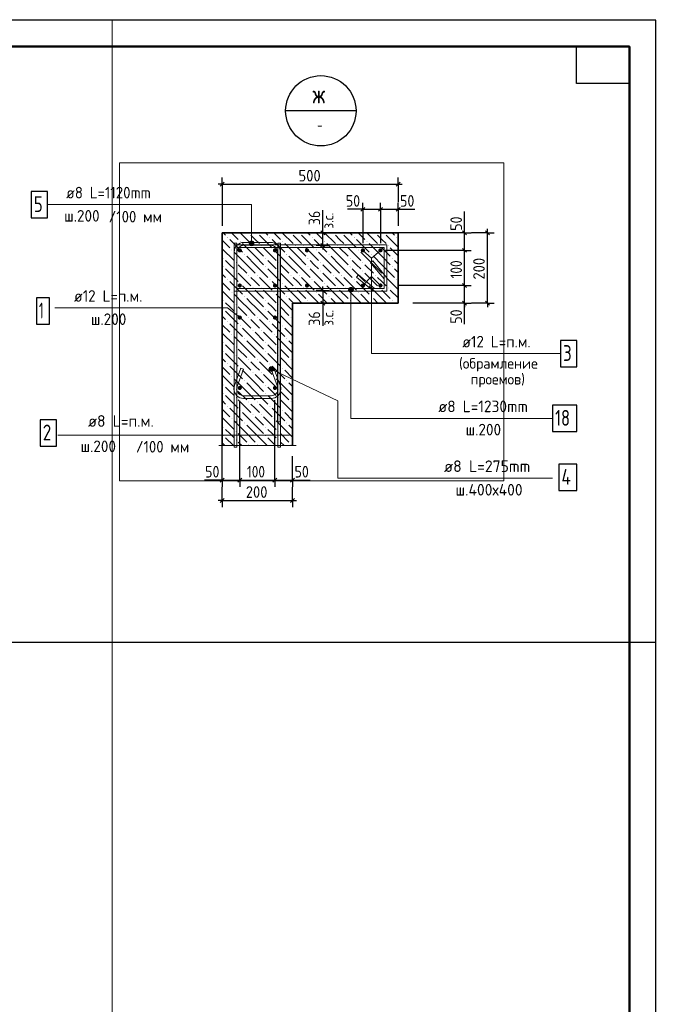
# Model space of a CAD drawing. Header units: millimetres. Extents: x 0 to 50412, y -12 to 35652.
# Tile 24 of 24: x 35938 to 50412, y 13263 to 35652. Entities that reach past the tile are written whole.
import ezdxf

# ---------------------------------------------------------------- set-up
doc = ezdxf.new("R2010")
doc.units = ezdxf.units.MM
doc.linetypes.add('______2', pattern=[324, 240, -84])
for name, color, linetype, lineweight in [('Standard', 7, 'Continuous', 25), ('ЖБ Стена верхний уровень', 7, 'Continuous', 35), ('Позиционная метка линия выноска', 7, 'Continuous', 13), ('Позиционная метка номер позиции', 7, 'Continuous', 13), ('Текст_ общее', 7, 'Continuous', 25)]:
    doc.layers.add(name, color=color, linetype=linetype, lineweight=lineweight)
doc.layers.add('Размерная выноска', color=7, linetype='Continuous')
for name, color, linetype, true_color in [('Стена ДОП П-обр. неравн', 7, 'Continuous', 0xa0a0a0), ('Стена обрамление Г-обр.', 7, 'Continuous', 0xa0a0a0), ('Стена фоновая арматура У1', 7, '______2', 0xa0a0a0), ('Стена фоновая арматура Х1', 7, '______2', 0xa0a0a0), ('Стена фоновая затяжка С-обр.', 7, '______2', 0xa0a0a0), ('Стена Хомут', 7, '______2', 0xa0a0a0)]:
    doc.layers.add(name, color=color, linetype=linetype, true_color=true_color)
doc.styles.add('ISOCPEUR', font='txt')

msp = doc.modelspace()

# ---------------------------------------------------------------- hatches: boundary and pattern name
at = {"layer": 'ЖБ Стена верхний уровень', "linetype": 'Continuous', "lineweight": 18, "transparency": 33554687}
for points in [[(40659, 30704), (40667, 30711), (40675, 30704), (40667, 30696)], [(41139, 30800), (41147, 30807), (41148, 30807), (41155, 30800), (41147, 30792)], [(41331, 30800), (41339, 30807), (41340, 30807), (41347, 30800), (41339, 30792)], [(41619, 30704), (41627, 30711), (41635, 30704), (41627, 30696)], [(42099, 30800), (42107, 30807), (42108, 30807), (42115, 30800), (42107, 30792)], [(42291, 30800), (42299, 30807), (42300, 30807), (42307, 30800), (42299, 30792)], [(42579, 30704), (42587, 30711), (42595, 30704), (42587, 30696)], [(43059, 30800), (43067, 30807), (43068, 30807), (43075, 30800), (43067, 30792)], [(43251, 30800), (43259, 30807), (43260, 30807), (43267, 30800), (43259, 30792)], [(43539, 30704), (43547, 30711), (43555, 30704), (43547, 30696)], [(44019, 30800), (44027, 30807), (44028, 30807), (44035, 30800), (44027, 30792)], [(44211, 30800), (44219, 30807), (44220, 30807), (44227, 30800), (44219, 30792)], [(44499, 30704), (44507, 30711), (44515, 30704), (44507, 30696)], [(40947, 30608), (40955, 30615), (40963, 30608), (40955, 30600)], [(41235, 30512), (41243, 30519), (41251, 30512), (41243, 30504)], [(41427, 30512), (41435, 30519), (41443, 30512), (41435, 30504)], [(41907, 30608), (41915, 30615), (41923, 30608), (41915, 30600)], [(42195, 30512), (42203, 30519), (42211, 30512), (42203, 30504)], [(42387, 30512), (42395, 30519), (42403, 30512), (42395, 30504)], [(42867, 30608), (42875, 30615), (42883, 30608), (42875, 30600)], [(43155, 30512), (43163, 30519), (43171, 30512), (43163, 30504)], [(43347, 30512), (43355, 30519), (43363, 30512), (43355, 30504)], [(43827, 30608), (43835, 30615), (43843, 30608), (43835, 30600)], [(44115, 30512), (44123, 30519), (44131, 30512), (44123, 30504)], [(44307, 30512), (44315, 30519), (44323, 30512), (44315, 30504)], [(40563, 30224), (40571, 30231), (40579, 30224), (40571, 30216)], [(40755, 30416), (40763, 30423), (40771, 30416), (40763, 30408)], [(41043, 30320), (41051, 30327), (41059, 30320), (41051, 30312)], [(41523, 30224), (41531, 30231), (41539, 30224), (41531, 30216)], [(41715, 30416), (41723, 30423), (41731, 30416), (41723, 30408)], [(42003, 30320), (42011, 30327), (42019, 30320), (42011, 30312)], [(42483, 30224), (42491, 30231), (42499, 30224), (42491, 30216)], [(42675, 30416), (42683, 30423), (42691, 30416), (42683, 30408)], [(42963, 30320), (42971, 30327), (42979, 30320), (42971, 30312)], [(43443, 30224), (43451, 30231), (43459, 30224), (43451, 30216)], [(43635, 30416), (43643, 30423), (43651, 30416), (43643, 30408)], [(43923, 30320), (43931, 30327), (43939, 30320), (43931, 30312)], [(44403, 30224), (44411, 30231), (44419, 30224), (44411, 30216)], [(40563, 30032), (40571, 30039), (40579, 30032), (40571, 30024)], [(40851, 30128), (40859, 30135), (40867, 30128), (40859, 30120)], [(41523, 30032), (41531, 30039), (41539, 30032), (41531, 30024)], [(41811, 30128), (41819, 30135), (41827, 30128), (41819, 30120)], [(42483, 30032), (42491, 30039), (42499, 30032), (42491, 30024)], [(42771, 30128), (42779, 30135), (42787, 30128), (42779, 30120)], [(43443, 30032), (43451, 30039), (43459, 30032), (43451, 30024)], [(43731, 30128), (43739, 30135), (43747, 30128), (43739, 30120)], [(44403, 30032), (44411, 30039), (44419, 30032), (44411, 30024)], [(40851, 29936), (40859, 29943), (40867, 29936), (40859, 29928)], [(41139, 29840), (41147, 29847), (41155, 29840), (41147, 29832)], [(41331, 29840), (41339, 29847), (41347, 29840), (41339, 29832)], [(41811, 29936), (41819, 29943), (41827, 29936), (41819, 29928)], [(42099, 29840), (42107, 29847), (42115, 29840), (42107, 29832)], [(42291, 29840), (42299, 29847), (42307, 29840), (42299, 29832)], [(42771, 29936), (42779, 29943), (42787, 29936), (42779, 29928)], [(43059, 29840), (43067, 29847), (43075, 29840), (43067, 29832)], [(43251, 29840), (43259, 29847), (43267, 29840), (43259, 29832)], [(43731, 29936), (43739, 29943), (43747, 29936), (43739, 29928)], [(44019, 29840), (44027, 29847), (44035, 29840), (44027, 29832)], [(44211, 29840), (44219, 29847), (44227, 29840), (44219, 29832)], [(40659, 29744), (40667, 29751), (40675, 29744), (40667, 29736)], [(40947, 29648), (40955, 29655), (40963, 29648), (40955, 29640)], [(41235, 29552), (41243, 29559), (41251, 29552), (41243, 29544)], [(41427, 29552), (41435, 29559), (41443, 29552), (41435, 29544)], [(41619, 29744), (41627, 29751), (41635, 29744), (41627, 29736)], [(41907, 29648), (41915, 29655), (41923, 29648), (41915, 29640)], [(42195, 29552), (42203, 29559), (42211, 29552), (42203, 29544)], [(42387, 29552), (42395, 29559), (42403, 29552), (42395, 29544)], [(42579, 29744), (42587, 29751), (42595, 29744), (42587, 29736)], [(42867, 29648), (42875, 29655), (42883, 29648), (42875, 29640)], [(43155, 29552), (43163, 29559), (43171, 29552), (43163, 29544)], [(43347, 29552), (43355, 29559), (43363, 29552), (43355, 29544)], [(43539, 29744), (43547, 29751), (43555, 29744), (43547, 29736)], [(43827, 29648), (43835, 29655), (43843, 29648), (43835, 29640)], [(44115, 29552), (44123, 29559), (44131, 29552), (44123, 29544)], [(44307, 29552), (44315, 29559), (44323, 29552), (44315, 29544)], [(44499, 29744), (44507, 29751), (44515, 29744), (44507, 29736)], [(40755, 29456), (40763, 29463), (40771, 29456), (40763, 29448)], [(41043, 29360), (41051, 29367), (41059, 29360), (41051, 29352)], [(41715, 29456), (41723, 29463), (41731, 29456), (41723, 29448)], [(42003, 29360), (42011, 29367), (42019, 29360), (42011, 29352)], [(42675, 29456), (42683, 29463), (42691, 29456), (42683, 29448)], [(42963, 29360), (42971, 29367), (42979, 29360), (42971, 29352)], [(43635, 29456), (43643, 29463), (43651, 29456), (43643, 29448)], [(43923, 29360), (43931, 29367), (43939, 29360), (43931, 29352)], [(40563, 29264), (40571, 29271), (40579, 29264), (40571, 29256)], [(40851, 29168), (40859, 29175), (40867, 29168), (40859, 29160)], [(41523, 29264), (41531, 29271), (41539, 29264), (41531, 29256)], [(41811, 29168), (41819, 29175), (41827, 29168), (41819, 29160)], [(42483, 29264), (42491, 29271), (42499, 29264), (42491, 29256)], [(43443, 29264), (43451, 29271), (43459, 29264), (43451, 29256)], [(44403, 29264), (44411, 29271), (44419, 29264), (44411, 29256)], [(40563, 29072), (40571, 29079), (40579, 29072), (40571, 29064)], [(40851, 28976), (40859, 28983), (40867, 28976), (40859, 28968)], [(41139, 28880), (41147, 28887), (41155, 28880), (41147, 28872)], [(41331, 28880), (41339, 28887), (41347, 28880), (41339, 28872)], [(41523, 29072), (41531, 29079), (41539, 29072), (41531, 29064)], [(41811, 28976), (41819, 28983), (41827, 28976), (41819, 28968)], [(42099, 28880), (42107, 28887), (42115, 28880), (42107, 28872)], [(40659, 28784), (40667, 28791), (40675, 28784), (40667, 28776)], [(40947, 28688), (40955, 28695), (40963, 28688), (40955, 28680)], [(41619, 28784), (41627, 28791), (41635, 28784), (41627, 28776)], [(41907, 28688), (41915, 28695), (41923, 28688), (41915, 28680)], [(40755, 28496), (40763, 28503), (40771, 28496), (40763, 28488)], [(41235, 28592), (41243, 28599), (41251, 28592), (41243, 28584)], [(41427, 28592), (41435, 28599), (41443, 28592), (41435, 28584)], [(41715, 28496), (41723, 28503), (41731, 28496), (41723, 28488)], [(40563, 28304), (40571, 28311), (40579, 28304), (40571, 28296)], [(40851, 28208), (40859, 28215), (40867, 28208), (40859, 28200)], [(41043, 28400), (41051, 28407), (41059, 28400), (41051, 28392)], [(41523, 28304), (41531, 28311), (41539, 28304), (41531, 28296)], [(41811, 28208), (41819, 28215), (41827, 28208), (41819, 28200)], [(42003, 28400), (42011, 28407), (42019, 28400), (42011, 28392)], [(40563, 28112), (40571, 28119), (40579, 28112), (40571, 28104)], [(40851, 28016), (40859, 28023), (40867, 28016), (40859, 28008)], [(41523, 28112), (41531, 28119), (41539, 28112), (41531, 28104)], [(41811, 28016), (41819, 28023), (41827, 28016), (41819, 28008)], [(40659, 27824), (40667, 27831), (40675, 27824), (40667, 27816)], [(41139, 27920), (41147, 27927), (41155, 27920), (41147, 27912)], [(41331, 27920), (41339, 27927), (41347, 27920), (41339, 27912)], [(41619, 27824), (41627, 27831), (41635, 27824), (41627, 27816)], [(42099, 27920), (42107, 27927), (42115, 27920), (42107, 27912)], [(40755, 27536), (40763, 27543), (40771, 27536), (40763, 27528)], [(40947, 27728), (40955, 27735), (40963, 27728), (40955, 27720)], [(41235, 27632), (41243, 27639), (41251, 27632), (41243, 27624)], [(41427, 27632), (41435, 27639), (41443, 27632), (41435, 27624)], [(41715, 27536), (41723, 27543), (41731, 27536), (41723, 27528)], [(41907, 27728), (41915, 27735), (41923, 27728), (41915, 27720)], [(40563, 27344), (40571, 27351), (40579, 27344), (40571, 27336)], [(41043, 27440), (41051, 27447), (41059, 27440), (41051, 27432)], [(41523, 27344), (41531, 27351), (41539, 27344), (41531, 27336)], [(42003, 27440), (42011, 27447), (42019, 27440), (42011, 27432)], [(40563, 27152), (40571, 27159), (40579, 27152), (40571, 27144)], [(40851, 27248), (40859, 27255), (40867, 27248), (40859, 27240)], [(41523, 27152), (41531, 27159), (41539, 27152), (41531, 27144)], [(41811, 27248), (41819, 27255), (41827, 27248), (41819, 27240)], [(40659, 26864), (40667, 26871), (40675, 26864), (40667, 26856)], [(40851, 27056), (40859, 27063), (40867, 27056), (40859, 27048)], [(41139, 26960), (41147, 26967), (41155, 26960), (41147, 26952)], [(41331, 26960), (41339, 26967), (41347, 26960), (41339, 26952)], [(41619, 26864), (41627, 26871), (41635, 26864), (41627, 26856)], [(41811, 27056), (41819, 27063), (41827, 27056), (41819, 27048)], [(42099, 26960), (42107, 26967), (42115, 26960), (42107, 26952)], [(40947, 26768), (40955, 26775), (40963, 26768), (40955, 26760)], [(41235, 26672), (41243, 26679), (41251, 26672), (41243, 26664)], [(41427, 26672), (41435, 26679), (41443, 26672), (41435, 26664)], [(41907, 26768), (41915, 26775), (41923, 26768), (41915, 26760)], [(40755, 26576), (40763, 26583), (40771, 26576), (40763, 26568)], [(41043, 26480), (41051, 26487), (41059, 26480), (41051, 26472)], [(41715, 26576), (41723, 26583), (41731, 26576), (41723, 26568)], [(42003, 26480), (42011, 26487), (42019, 26480), (42011, 26472)], [(40563, 26384), (40571, 26391), (40579, 26384), (40571, 26376)], [(40563, 26192), (40571, 26199), (40579, 26192), (40571, 26184)], [(40851, 26288), (40859, 26295), (40867, 26288), (40859, 26280)], [(41523, 26384), (41531, 26391), (41539, 26384), (41531, 26376)], [(41523, 26192), (41531, 26199), (41539, 26192), (41531, 26184)], [(41811, 26288), (41819, 26295), (41827, 26288), (41819, 26280)], [(40851, 26096), (40859, 26103), (40867, 26096), (40859, 26088)], [(41139, 26000), (41147, 26007), (41155, 26000), (41147, 25992)], [(41331, 26000), (41339, 26007), (41347, 26000), (41339, 25992)], [(41811, 26096), (41819, 26103), (41827, 26096), (41819, 26088)], [(42099, 26000), (42107, 26007), (42115, 26000), (42107, 25992)]]:
    msp.add_hatch(color=7, dxfattribs=at).paths.add_polyline_path(points, flags=16)
at = {"layer": 'Позиционная метка линия выноска', "linetype": 'Continuous', "lineweight": 13, "transparency": 33554687}
for points in [[(41257, 30594), (41164, 30594), (41156, 30567)], [(41257, 30594), (41156, 30567), (41264, 30567)], [(41264, 30567), (41156, 30567), (41164, 30540)], [(41237, 30614), (41183, 30614), (41164, 30594)], [(41237, 30614), (41164, 30594), (41257, 30594)], [(41264, 30567), (41164, 30540), (41257, 30540)], [(41257, 30540), (41164, 30540), (41183, 30521)], [(41183, 30614), (41237, 30614), (41210, 30621)], [(41257, 30540), (41183, 30521), (41237, 30521)], [(41237, 30521), (41183, 30521), (41210, 30513)], [(43423, 29538), (43516, 29538), (43497, 29557)], [(43423, 29538), (43497, 29557), (43443, 29557)], [(43443, 29557), (43497, 29557), (43470, 29565)], [(43416, 29511), (43524, 29511), (43516, 29538)], [(43416, 29511), (43516, 29538), (43423, 29538)], [(43423, 29484), (43524, 29511), (43416, 29511)], [(43423, 29484), (43516, 29484), (43524, 29511)], [(43443, 29465), (43516, 29484), (43423, 29484)], [(43443, 29465), (43497, 29465), (43516, 29484)], [(43497, 29465), (43443, 29465), (43470, 29457)], [(41614, 27676), (41628, 27750), (41605, 27701)], [(41605, 27701), (41628, 27750), (41609, 27729)], [(41635, 27657), (41654, 27759), (41614, 27676)], [(41614, 27676), (41654, 27759), (41628, 27750)], [(41635, 27657), (41681, 27755), (41654, 27759)], [(41663, 27652), (41681, 27755), (41635, 27657)], [(41663, 27652), (41703, 27736), (41681, 27755)], [(41689, 27662), (41703, 27736), (41663, 27652)], [(41689, 27662), (41712, 27710), (41703, 27736)], [(41712, 27710), (41689, 27662), (41707, 27683)]]:
    msp.add_hatch(color=7, dxfattribs=at).paths.add_polyline_path(points)
at = {"layer": 'Стена обрамление Г-обр.', "linetype": 'Continuous', "lineweight": 13, "transparency": 33554687}
for points in [[(43789, 30407), (43785, 30425), (43775, 30441), (43759, 30451), (43741, 30455), (43722, 30451), (43707, 30441), (43696, 30425), (43693, 30407), (43696, 30389), (43707, 30373), (43722, 30363), (43741, 30359), (43759, 30363), (43775, 30373), (43785, 30389)], [(44189, 30407), (44185, 30425), (44175, 30441), (44159, 30451), (44141, 30455), (44122, 30451), (44107, 30441), (44096, 30425), (44093, 30407), (44096, 30389), (44107, 30373), (44122, 30363), (44141, 30359), (44159, 30363), (44175, 30373), (44185, 30389)], [(43789, 29607), (43785, 29625), (43775, 29641), (43759, 29651), (43741, 29655), (43722, 29651), (43707, 29641), (43696, 29625), (43693, 29607), (43696, 29589), (43707, 29573), (43722, 29563), (43741, 29559), (43759, 29563), (43775, 29573), (43785, 29589)], [(44189, 29607), (44185, 29625), (44175, 29641), (44159, 29651), (44141, 29655), (44122, 29651), (44107, 29641), (44096, 29625), (44093, 29607), (44096, 29589), (44107, 29573), (44122, 29563), (44141, 29559), (44159, 29563), (44175, 29573), (44185, 29589)]]:
    msp.add_hatch(color=7, dxfattribs=at).paths.add_polyline_path(points)
at = {"layer": 'Стена фоновая арматура Х1', "linetype": 'Continuous', "lineweight": 18, "transparency": 33554687}
for points in [[(40990, 30407), (40986, 30425), (40976, 30441), (40960, 30451), (40942, 30455), (40924, 30451), (40908, 30441), (40898, 30425), (40894, 30407), (40898, 30389), (40908, 30373), (40924, 30363), (40942, 30359), (40960, 30363), (40976, 30373), (40986, 30389)], [(40990, 30407), (40986, 30425), (40976, 30441), (40960, 30451), (40942, 30455), (40924, 30451), (40908, 30441), (40898, 30425), (40894, 30407), (40898, 30389), (40908, 30373), (40924, 30363), (40942, 30359), (40960, 30363), (40976, 30373), (40986, 30389)], [(41790, 30407), (41786, 30425), (41776, 30441), (41760, 30451), (41742, 30455), (41724, 30451), (41708, 30441), (41698, 30425), (41694, 30407), (41698, 30389), (41708, 30373), (41724, 30363), (41742, 30359), (41760, 30363), (41776, 30373), (41786, 30389)], [(41790, 30407), (41786, 30425), (41776, 30441), (41760, 30451), (41742, 30455), (41724, 30451), (41708, 30441), (41698, 30425), (41694, 30407), (41698, 30389), (41708, 30373), (41724, 30363), (41742, 30359), (41760, 30363), (41776, 30373), (41786, 30389)], [(42518, 30407), (42514, 30425), (42504, 30441), (42488, 30451), (42470, 30455), (42452, 30451), (42436, 30441), (42426, 30425), (42422, 30407), (42426, 30389), (42436, 30373), (42452, 30363), (42470, 30359), (42488, 30363), (42504, 30373), (42514, 30389)], [(40990, 29607), (40986, 29625), (40976, 29641), (40960, 29651), (40942, 29655), (40924, 29651), (40908, 29641), (40898, 29625), (40894, 29607), (40898, 29589), (40908, 29573), (40924, 29563), (40942, 29559), (40960, 29563), (40976, 29573), (40986, 29589)], [(40990, 29607), (40986, 29625), (40976, 29641), (40960, 29651), (40942, 29655), (40924, 29651), (40908, 29641), (40898, 29625), (40894, 29607), (40898, 29589), (40908, 29573), (40924, 29563), (40942, 29559), (40960, 29563), (40976, 29573), (40986, 29589)], [(41790, 29607), (41786, 29625), (41776, 29641), (41760, 29651), (41742, 29655), (41724, 29651), (41708, 29641), (41698, 29625), (41694, 29607), (41698, 29589), (41708, 29573), (41724, 29563), (41742, 29559), (41760, 29563), (41776, 29573), (41786, 29589)], [(41790, 29607), (41786, 29625), (41776, 29641), (41760, 29651), (41742, 29655), (41724, 29651), (41708, 29641), (41698, 29625), (41694, 29607), (41698, 29589), (41708, 29573), (41724, 29563), (41742, 29559), (41760, 29563), (41776, 29573), (41786, 29589)], [(42518, 29607), (42514, 29625), (42504, 29641), (42488, 29651), (42470, 29655), (42452, 29651), (42436, 29641), (42426, 29625), (42422, 29607), (42426, 29589), (42436, 29573), (42452, 29563), (42470, 29559), (42488, 29563), (42504, 29573), (42514, 29589)], [(40990, 28879), (40986, 28897), (40976, 28913), (40960, 28923), (40942, 28927), (40924, 28923), (40908, 28913), (40898, 28897), (40894, 28879), (40898, 28861), (40908, 28845), (40924, 28835), (40942, 28831), (40960, 28835), (40976, 28845), (40986, 28861)], [(41790, 28879), (41786, 28897), (41776, 28913), (41760, 28923), (41742, 28927), (41724, 28923), (41708, 28913), (41698, 28897), (41694, 28879), (41698, 28861), (41708, 28845), (41724, 28835), (41742, 28831), (41760, 28835), (41776, 28845), (41786, 28861)], [(40990, 27279), (40986, 27297), (40976, 27313), (40960, 27323), (40942, 27327), (40924, 27323), (40908, 27313), (40898, 27297), (40894, 27279), (40898, 27261), (40908, 27245), (40924, 27235), (40942, 27231), (40960, 27235), (40976, 27245), (40986, 27261)], [(41790, 27279), (41786, 27297), (41776, 27313), (41760, 27323), (41742, 27327), (41724, 27323), (41708, 27313), (41698, 27297), (41694, 27279), (41698, 27261), (41708, 27245), (41724, 27235), (41742, 27231), (41760, 27235), (41776, 27245), (41786, 27261)]]:
    msp.add_hatch(color=7, dxfattribs=at).paths.add_polyline_path(points)

# ---------------------------------------------------------------- linework, layer by layer
at = {"layer": 'Standard', "color": 7, "linetype": 'Continuous', "lineweight": 35, "transparency": 33554687}
for p, q in [((49800, 33120), (49800, 24600)), ((49800, 32640), (49800, 24120))]:
    msp.add_line(p, q, dxfattribs=at)
at = {"layer": 'Standard', "color": 7, "linetype": 'Continuous', "lineweight": 50, "transparency": 33554687}
msp.add_line((49800, 32520), (49800, 27840), dxfattribs=at)
at = {"layer": 'Standard', "color": 7, "linetype": 'Continuous', "lineweight": -3, "transparency": 33554687}
for p, q in [((40542, 31913), (40542, 32063)), ((44541, 31913), (44541, 32063)), ((40542, 31913), (40452, 31913)), ((40542, 31913), (40542, 31763)), ((40542, 31913), (40542, 30967)), ((40542, 31913), (44541, 31913)), ((44541, 31913), (44541, 31763)), ((44541, 31913), (44541, 31500)), ((44541, 31913), (44631, 31913)), ((43741, 31340), (43741, 31490)), ((44141, 31340), (44141, 31490)), ((44541, 31340), (44541, 31490)), ((43741, 31340), (43651, 31340)), ((43741, 31340), (43741, 31190)), ((43741, 31340), (43741, 30567)), ((43741, 31340), (44141, 31340)), ((44141, 31340), (44141, 31190)), ((44141, 31340), (44141, 30567)), ((44141, 31340), (44541, 31340)), ((44541, 31340), (44541, 31190)), ((44541, 31340), (44541, 30967)), ((44541, 31340), (44631, 31340)), ((42830, 30807), (42680, 30807)), ((42830, 30807), (42830, 30897)), ((42830, 30807), (42980, 30807)), ((42830, 30519), (42830, 30807)), ((46054, 30807), (45904, 30807)), ((46054, 30807), (46054, 30897)), ((46054, 30807), (46204, 30807)), ((46054, 30407), (46054, 30807)), ((46572, 30807), (46214, 30807)), ((46572, 30807), (46422, 30807)), ((46572, 30807), (46572, 30897)), ((46572, 30807), (46722, 30807)), ((46572, 29207), (46572, 30807)), ((42830, 30519), (42680, 30519)), ((42830, 30519), (42980, 30519)), ((42830, 30519), (42830, 30429)), ((46054, 30407), (45904, 30407)), ((46054, 30407), (46204, 30407)), ((46054, 29607), (46054, 30407)), ((42830, 29495), (42830, 29585)), ((46054, 29607), (45904, 29607)), ((46054, 29607), (46204, 29607)), ((46054, 29207), (46054, 29607)), ((42830, 29495), (42680, 29495)), ((42830, 29495), (42980, 29495)), ((42830, 29495), (42830, 29207)), ((42830, 29207), (42680, 29207)), ((42830, 29207), (42980, 29207)), ((42830, 29207), (42830, 29117)), ((46054, 29207), (45904, 29207)), ((46054, 29207), (46204, 29207)), ((46054, 29207), (46054, 29117)), ((46572, 29207), (46214, 29207)), ((46572, 29207), (46422, 29207)), ((46572, 29207), (46722, 29207)), ((46572, 29207), (46572, 29117)), ((40542, 25181), (40542, 25331)), ((40942, 25181), (40942, 25331)), ((41742, 25181), (41742, 25331)), ((42142, 25181), (42142, 25331)), ((40542, 25181), (40452, 25181)), ((40542, 25181), (40542, 25031)), ((40542, 25181), (40942, 25181)), ((40942, 25181), (40942, 25031)), ((40942, 25181), (41742, 25181)), ((41742, 25181), (41742, 25031)), ((41742, 25181), (42142, 25181)), ((42142, 25181), (42142, 25031)), ((42142, 25181), (42232, 25181)), ((40542, 24719), (40542, 25021)), ((40542, 24719), (40542, 24869)), ((42142, 24719), (42142, 25021)), ((42142, 24719), (42142, 24869)), ((40542, 24719), (40452, 24719)), ((40542, 24719), (40542, 24569)), ((40542, 24719), (42142, 24719)), ((42142, 24719), (42142, 24569)), ((42142, 24719), (42232, 24719))]:
    msp.add_line(p, q, dxfattribs=at)
at = {"layer": 'Standard', "color": 7, "linetype": 'Continuous', "lineweight": 25, "transparency": 33554687}
for p, q in [((40497, 31868), (40587, 31958)), ((44496, 31868), (44586, 31958)), ((43696, 31295), (43786, 31385)), ((44096, 31295), (44186, 31385)), ((44496, 31295), (44586, 31385)), ((42875, 30762), (42785, 30852)), ((46099, 30762), (46009, 30852)), ((46617, 30762), (46527, 30852)), ((42875, 30474), (42785, 30564)), ((46099, 30362), (46009, 30452)), ((46099, 29562), (46009, 29652)), ((42785, 29540), (42875, 29450)), ((42785, 29252), (42875, 29162)), ((46099, 29162), (46009, 29252)), ((46617, 29162), (46527, 29252)), ((40497, 25136), (40587, 25226)), ((40897, 25136), (40987, 25226)), ((41697, 25136), (41787, 25226)), ((42097, 25136), (42187, 25226)), ((40497, 24674), (40587, 24764)), ((42097, 24674), (42187, 24764))]:
    msp.add_line(p, q, dxfattribs=at)
for points in [[(0, 0), (50400, 0), (50400, 35640), (0, 35640), (0, 0)], [(49800, 35040), (49800, 34200), (48600, 34200), (48600, 35040), (49800, 35040)]]:
    msp.add_lwpolyline(points, close=True, dxfattribs=at)
at = {"layer": 'Standard', "color": 7, "linetype": 'Continuous', "lineweight": 13, "transparency": 33554687}
msp.add_lwpolyline([(24551, 35652), (24551, 11050), (38038, 11050), (38038, 35652)], dxfattribs=at)
at = {"layer": 'Standard', "color": 7, "linetype": 'Continuous', "lineweight": 25, "transparency": 33554687}
msp.add_lwpolyline([(35342, 35652), (35342, 21500), (50412, 21500)], dxfattribs=at)
at = {"layer": 'Standard', "color": 7, "linetype": 'Continuous', "lineweight": 50, "transparency": 33554687}
msp.add_lwpolyline([(2400, 35040), (49800, 35040), (49800, 600), (2400, 600), (2400, 35040)], close=True, dxfattribs=at)
at = {"layer": 'Standard', "color": 254, "linetype": 'Continuous', "lineweight": 13, "true_color": 0xc4c4ff, "transparency": 33554687}
msp.add_lwpolyline([(38209, 25167), (46948, 25167), (46948, 32396), (38209, 32396), (38209, 25167)], dxfattribs=at)
at = {"layer": 'Standard', "color": 7, "linetype": 'Continuous', "lineweight": -3, "transparency": 33554687}
for points in [[(46054, 30807), (46034, 30807), (46034, 30807), (44541, 30807)], [(46054, 30407), (46034, 30407), (46034, 30407), (44253, 30407)], [(46054, 29607), (46034, 29607), (46034, 29607), (46034, 29607), (46034, 29607), (44638, 29607), (44638, 29607), (44541, 29607)], [(46054, 29207), (46034, 29207), (46034, 29207), (46034, 29207), (46034, 29207), (45253, 29207), (45253, 29207), (44880, 29207)], [(40542, 25181), (40542, 25202), (40542, 25202), (40542, 25202), (40542, 25202), (40542, 26999)], [(40942, 25181), (40942, 25202), (40942, 25202), (40942, 25202), (40942, 25202), (40942, 26983)], [(41742, 25181), (41742, 25202), (41742, 25202), (41742, 26999)], [(42142, 25181), (42142, 25202), (42142, 25202), (42142, 25727)]]:
    msp.add_lwpolyline(points, dxfattribs=at)
at = {"layer": 'ЖБ Стена верхний уровень', "color": 7, "linetype": 'Continuous', "lineweight": 35, "transparency": 33554687}
for p, q in [((40542, 30807), (40542, 29207)), ((44541, 30807), (40542, 30807)), ((44541, 29207), (44541, 30807)), ((40542, 29207), (40542, 25967)), ((42142, 29207), (44541, 29207)), ((42142, 25967), (42142, 29207))]:
    msp.add_line(p, q, dxfattribs=at)
at = {"layer": 'ЖБ Стена верхний уровень', "color": 9, "linetype": 'Continuous', "lineweight": 18, "true_color": 0xc7c7c7, "transparency": 33554687}
for p, q in [((40564, 30807), (40619, 30752)), ((40756, 30807), (40907, 30656)), ((40948, 30807), (41195, 30560)), ((41291, 30656), (41195, 30752)), ((41387, 30752), (41675, 30464)), ((41524, 30807), (41579, 30752)), ((41716, 30807), (41867, 30656)), ((41908, 30807), (42155, 30560)), ((42251, 30656), (42155, 30752)), ((42347, 30752), (42635, 30464)), ((42484, 30807), (42539, 30752)), ((42676, 30807), (42827, 30656)), ((42868, 30807), (43115, 30560)), ((43211, 30656), (43115, 30752)), ((43307, 30752), (43595, 30464)), ((43444, 30807), (43499, 30752)), ((43636, 30807), (43787, 30656)), ((43828, 30807), (44075, 30560)), ((44171, 30656), (44075, 30752)), ((44267, 30752), (44541, 30478)), ((44404, 30807), (44459, 30752)), ((40542, 30637), (40715, 30464)), ((40715, 30656), (41003, 30368)), ((41291, 30272), (41003, 30560)), ((41387, 30560), (41291, 30656)), ((41291, 30464), (41483, 30272)), ((41483, 30464), (41771, 30176)), ((41675, 30656), (41963, 30368)), ((42251, 30272), (41963, 30560)), ((42347, 30560), (42251, 30656)), ((42251, 30464), (42443, 30272)), ((42443, 30464), (42731, 30176)), ((42635, 30656), (42923, 30368)), ((43211, 30272), (42923, 30560)), ((43307, 30560), (43211, 30656)), ((43211, 30464), (43403, 30272)), ((43403, 30464), (43691, 30176)), ((43595, 30656), (43883, 30368)), ((44171, 30272), (43883, 30560)), ((44267, 30560), (44171, 30656)), ((44171, 30464), (44363, 30272)), ((44363, 30464), (44541, 30286)), ((40542, 30445), (40811, 30176)), ((41099, 30080), (40811, 30368)), ((41099, 30272), (41291, 30080)), ((41291, 30272), (41483, 30080)), ((42059, 30080), (41771, 30368)), ((42059, 30272), (42251, 30080)), ((42251, 30272), (42443, 30080)), ((43019, 30080), (42731, 30368)), ((43019, 30272), (43211, 30080)), ((43211, 30272), (43403, 30080)), ((43979, 30080), (43691, 30368)), ((43979, 30272), (44171, 30080)), ((44171, 30272), (44363, 30080)), ((40715, 30080), (40619, 30176)), ((40811, 29984), (40715, 30080)), ((40907, 30080), (41099, 29888)), ((41099, 30080), (41291, 29888)), ((41291, 30080), (41579, 29792)), ((41675, 30080), (41579, 30176)), ((41771, 29984), (41675, 30080)), ((41867, 30080), (42059, 29888)), ((42059, 30080), (42251, 29888)), ((42251, 30080), (42539, 29792)), ((42635, 30080), (42539, 30176)), ((42731, 29984), (42635, 30080)), ((42827, 30080), (43019, 29888)), ((43019, 30080), (43211, 29888)), ((43211, 30080), (43499, 29792)), ((43595, 30080), (43499, 30176)), ((43691, 29984), (43595, 30080)), ((43787, 30080), (43979, 29888)), ((43979, 30080), (44171, 29888)), ((44171, 30080), (44459, 29792)), ((44541, 30094), (44459, 30176)), ((40542, 29869), (40619, 29792)), ((40619, 29984), (40907, 29696)), ((40907, 29888), (41195, 29600)), ((41291, 29696), (41195, 29792)), ((41387, 29792), (41675, 29504)), ((41579, 29984), (41867, 29696)), ((41867, 29888), (42155, 29600)), ((42251, 29696), (42155, 29792)), ((42347, 29792), (42635, 29504)), ((42539, 29984), (42827, 29696)), ((42827, 29888), (43115, 29600)), ((43211, 29696), (43115, 29792)), ((43307, 29792), (43595, 29504)), ((43499, 29984), (43787, 29696)), ((43787, 29888), (44075, 29600)), ((44171, 29696), (44075, 29792)), ((44267, 29792), (44541, 29518)), ((44459, 29984), (44541, 29902)), ((40542, 29677), (40715, 29504)), ((40715, 29696), (41003, 29408)), ((41291, 29312), (41003, 29600)), ((41387, 29600), (41291, 29696)), ((41675, 29696), (41963, 29408)), ((42251, 29312), (41963, 29600)), ((42347, 29600), (42251, 29696)), ((42635, 29696), (42923, 29408)), ((43211, 29312), (42923, 29600)), ((43307, 29600), (43211, 29696)), ((43595, 29696), (43883, 29408)), ((44171, 29312), (43883, 29600)), ((44267, 29600), (44171, 29696)), ((40542, 29485), (40811, 29216)), ((41012, 29207), (40811, 29408)), ((41291, 29504), (41483, 29312)), ((41483, 29504), (41771, 29216)), ((41972, 29207), (41771, 29408)), ((42251, 29504), (42443, 29312)), ((42443, 29504), (42731, 29216)), ((42932, 29207), (42731, 29408)), ((43211, 29504), (43403, 29312)), ((43403, 29504), (43691, 29216)), ((43892, 29207), (43691, 29408)), ((44171, 29504), (44363, 29312)), ((44363, 29504), (44541, 29326)), ((40628, 29207), (40619, 29216)), ((40715, 29120), (40628, 29207)), ((40811, 29024), (40715, 29120)), ((40907, 29120), (41099, 28928)), ((41099, 29120), (41012, 29207)), ((41099, 29312), (41204, 29207)), ((41099, 29120), (41291, 28928)), ((41204, 29207), (41291, 29120)), ((41291, 29312), (41396, 29207)), ((41291, 29120), (41579, 28832)), ((41396, 29207), (41483, 29120)), ((41588, 29207), (41579, 29216)), ((41675, 29120), (41588, 29207)), ((41771, 29024), (41675, 29120)), ((41867, 29120), (42059, 28928)), ((42059, 29120), (41972, 29207)), ((42059, 29312), (42164, 29207)), ((42059, 29120), (42142, 29037)), ((42251, 29312), (42356, 29207)), ((42548, 29207), (42539, 29216)), ((43019, 29312), (43124, 29207)), ((43211, 29312), (43316, 29207)), ((43508, 29207), (43499, 29216)), ((43979, 29312), (44084, 29207)), ((44171, 29312), (44276, 29207)), ((44468, 29207), (44459, 29216)), ((40542, 28909), (40619, 28832)), ((40619, 29024), (40907, 28736)), ((40907, 28928), (41195, 28640)), ((41579, 29024), (41867, 28736)), ((41867, 28928), (42142, 28653)), ((40542, 28717), (40715, 28544)), ((40715, 28736), (41003, 28448)), ((41291, 28736), (41195, 28832)), ((41387, 28640), (41291, 28736)), ((41387, 28832), (41675, 28544)), ((41675, 28736), (41963, 28448)), ((40542, 28525), (40811, 28256)), ((41099, 28160), (40811, 28448)), ((41291, 28352), (41003, 28640)), ((41291, 28544), (41483, 28352)), ((41483, 28544), (41771, 28256)), ((42059, 28160), (41771, 28448)), ((42142, 28461), (41963, 28640)), ((40715, 28160), (40619, 28256)), ((41099, 28352), (41291, 28160)), ((41291, 28352), (41483, 28160)), ((41675, 28160), (41579, 28256)), ((42059, 28352), (42142, 28269)), ((40619, 28064), (40907, 27776)), ((40811, 28064), (40715, 28160)), ((40907, 28160), (41099, 27968)), ((41099, 28160), (41291, 27968)), ((41291, 28160), (41579, 27872)), ((41579, 28064), (41867, 27776)), ((41771, 28064), (41675, 28160)), ((41867, 28160), (42059, 27968)), ((42059, 28160), (42142, 28077)), ((40542, 27949), (40619, 27872)), ((40715, 27776), (41003, 27488)), ((40907, 27968), (41195, 27680)), ((41291, 27776), (41195, 27872)), ((41387, 27680), (41291, 27776)), ((41387, 27872), (41675, 27584)), ((41675, 27776), (41963, 27488)), ((41867, 27968), (42142, 27693)), ((40542, 27757), (40715, 27584)), ((40542, 27565), (40811, 27296)), ((41291, 27392), (41003, 27680)), ((41291, 27584), (41483, 27392)), ((41483, 27584), (41771, 27296)), ((42142, 27501), (41963, 27680)), ((41099, 27200), (40811, 27488)), ((41099, 27392), (41291, 27200)), ((41291, 27392), (41483, 27200)), ((42059, 27200), (41771, 27488)), ((42059, 27392), (42142, 27309)), ((40715, 27200), (40619, 27296)), ((40619, 27104), (40907, 26816)), ((40811, 27104), (40715, 27200)), ((40907, 27200), (41099, 27008)), ((41099, 27200), (41291, 27008)), ((41291, 27200), (41579, 26912)), ((41675, 27200), (41579, 27296)), ((41579, 27104), (41867, 26816)), ((41771, 27104), (41675, 27200)), ((41867, 27200), (42059, 27008)), ((42059, 27200), (42142, 27117)), ((40542, 26989), (40619, 26912)), ((40907, 27008), (41195, 26720)), ((41291, 26816), (41195, 26912)), ((41387, 26912), (41675, 26624)), ((41867, 27008), (42142, 26733)), ((40542, 26797), (40715, 26624)), ((40715, 26816), (41003, 26528)), ((41291, 26432), (41003, 26720)), ((41387, 26720), (41291, 26816)), ((41675, 26816), (41963, 26528)), ((42142, 26541), (41963, 26720)), ((40542, 26605), (40811, 26336)), ((41099, 26240), (40811, 26528)), ((41099, 26432), (41291, 26240)), ((41291, 26624), (41483, 26432)), ((41291, 26432), (41483, 26240)), ((41483, 26624), (41771, 26336)), ((42059, 26240), (41771, 26528)), ((42059, 26432), (42142, 26349)), ((40715, 26240), (40619, 26336)), ((40811, 26144), (40715, 26240)), ((40907, 26240), (41099, 26048)), ((41099, 26240), (41291, 26048)), ((41291, 26240), (41564, 25967)), ((41675, 26240), (41579, 26336)), ((41771, 26144), (41675, 26240)), ((41867, 26240), (42059, 26048)), ((42059, 26240), (42142, 26157)), ((40542, 26029), (40604, 25967)), ((40619, 26144), (40796, 25967)), ((40907, 26048), (40988, 25967)), ((41579, 26144), (41756, 25967)), ((41867, 26048), (41948, 25967))]:
    msp.add_line(p, q, dxfattribs=at)
at = {"layer": 'Позиционная метка линия выноска', "color": 7, "linetype": 'Continuous', "lineweight": 13, "transparency": 33554687}
for p, q in [((41156, 30567), (41156, 30567)), ((41210, 30621), (41210, 30621)), ((41210, 30513), (41210, 30513)), ((41264, 30567), (41264, 30567)), ((43937, 30227), (43741, 30407)), ((43937, 30227), (44141, 30407)), ((43937, 29811), (43937, 30227)), ((43937, 29811), (43741, 29607)), ((44141, 29607), (43937, 29811)), ((43937, 29811), (43937, 28059)), ((43470, 29565), (43470, 29565)), ((43416, 29511), (43416, 29511)), ((43470, 29457), (43470, 29457)), ((43524, 29511), (43524, 29511)), ((36739, 29097), (40659, 29097)), ((40659, 29097), (40942, 28879)), ((43937, 28059), (48231, 28059)), ((41609, 27729), (41609, 27729)), ((41635, 27657), (41635, 27657)), ((41681, 27755), (41681, 27755)), ((41707, 27683), (41707, 27683)), ((36808, 26207), (42076, 26207))]:
    msp.add_line(p, q, dxfattribs=at)
for points in [[(36570, 31447), (41210, 31447), (41210, 30567)], [(48051, 26586), (43470, 26586), (43470, 29511)], [(48051, 25226), (43171, 25226), (43171, 26986), (41658, 27706)]]:
    msp.add_lwpolyline(points, dxfattribs=at)
for centre in [(41210, 30567), (43470, 29511), (41658, 27706)]:
    msp.add_circle(centre, 54, dxfattribs=at)
at = {"layer": 'Размерная выноска', "color": 7, "linetype": 'Continuous', "lineweight": -3, "transparency": 33554687}
for p, q in [((42830, 30807), (42830, 31323)), ((43741, 31340), (43389, 31340)), ((44541, 31340), (44925, 31340)), ((46054, 30807), (46054, 31287)), ((42830, 29207), (42830, 28691)), ((46054, 28727), (46054, 29207)), ((40542, 25181), (40142, 25181)), ((42142, 25181), (42542, 25181))]:
    msp.add_line(p, q, dxfattribs=at)
at = {"layer": 'Размерная выноска', "color": 7, "linetype": 'Continuous', "lineweight": 13, "transparency": 33554687}
msp.add_line((40462, 25967), (42222, 25967), dxfattribs=at)
at = {"layer": 'Стена ДОП П-обр. неравн', "color": 7, "linetype": 'Continuous', "lineweight": 25, "transparency": 33554687}
msp.add_lwpolyline([(36198, 31147), (36570, 31147), (36570, 31747), (36198, 31747), (36198, 31147)], dxfattribs=at)
at = {"layer": 'Стена ДОП П-обр. неравн', "color": 38, "linetype": 'Continuous', "lineweight": 13, "true_color": 0x5f1e0f, "transparency": 33554687}
msp.add_lwpolyline([(41798, 26509), (41798, 30369), (41794, 30398), (41784, 30427), (41769, 30454), (41751, 30476), (41729, 30494), (41702, 30509), (41673, 30519), (41644, 30523), (41032, 30523), (41003, 30519), (40974, 30509), (40947, 30494), (40925, 30476), (40907, 30454), (40892, 30427), (40882, 30398), (40878, 30369), (40878, 26509), (40814, 26509), (40814, 30374), (40820, 30413), (40833, 30453), (40854, 30491), (40880, 30522), (40910, 30547), (40948, 30568), (40988, 30582), (41028, 30587), (41649, 30587), (41688, 30582), (41728, 30568), (41766, 30547), (41797, 30522), (41822, 30491), (41843, 30453), (41857, 30413), (41862, 30374), (41862, 26509), (41798, 26509)], dxfattribs=at)
at = {"layer": 'Стена обрамление Г-обр.', "color": 7, "linetype": 'Continuous', "lineweight": 25, "transparency": 33554687}
msp.add_lwpolyline([(48231, 27759), (48603, 27759), (48603, 28359), (48231, 28359), (48231, 27759)], dxfattribs=at)
at = {"layer": 'Стена фоновая арматура У1', "color": 7, "linetype": 'Continuous', "lineweight": 13, "transparency": 33554687}
for points in [[(40814, 25935), (40814, 30567), (40878, 30567), (40878, 25935), (40814, 25935)], [(41806, 25935), (41806, 30567), (41870, 30567), (41870, 25935), (41806, 25935)]]:
    msp.add_lwpolyline(points, dxfattribs=at)
at = {"layer": 'Стена фоновая арматура У1', "color": 7, "linetype": 'Continuous', "lineweight": 25, "transparency": 33554687}
msp.add_lwpolyline([(36403, 25953), (36775, 25953), (36775, 26553), (36403, 26553), (36403, 25953)], dxfattribs=at)
at = {"layer": 'Стена фоновая арматура Х1', "color": 7, "linetype": 'Continuous', "lineweight": 25, "transparency": 33554687}
msp.add_lwpolyline([(36317, 28728), (36617, 28728), (36617, 29328), (36317, 29328), (36317, 28728)], dxfattribs=at)
at = {"layer": 'Стена фоновая затяжка С-обр.', "color": 98, "linetype": 'Continuous', "lineweight": 13, "true_color": 0x005000, "transparency": 33554687}
msp.add_lwpolyline([(41026, 27706), (40883, 27314), (40881, 27307), (40879, 27301), (40878, 27295), (40877, 27288), (40876, 27282), (40875, 27275), (40874, 27268), (40874, 27262), (40874, 27254), (40878, 27225), (40888, 27196), (40903, 27169), (40921, 27147), (40943, 27129), (40970, 27114), (40999, 27104), (41028, 27100), (41656, 27100), (41685, 27104), (41714, 27114), (41741, 27129), (41763, 27147), (41781, 27169), (41796, 27196), (41806, 27225), (41810, 27254), (41810, 27262), (41810, 27268), (41809, 27275), (41809, 27282), (41808, 27288), (41806, 27295), (41805, 27301), (41803, 27307), (41801, 27314), (41658, 27706), (41718, 27728), (41861, 27335), (41864, 27326), (41867, 27317), (41869, 27308), (41871, 27299), (41872, 27290), (41873, 27281), (41874, 27272), (41874, 27263), (41874, 27250), (41869, 27211), (41855, 27170), (41834, 27133), (41809, 27102), (41778, 27076), (41740, 27055), (41700, 27042), (41661, 27036), (41024, 27036), (40984, 27042), (40944, 27055), (40906, 27076), (40876, 27102), (40850, 27133), (40829, 27170), (40816, 27211), (40810, 27250), (40810, 27263), (40810, 27272), (40811, 27281), (40812, 27290), (40814, 27299), (40815, 27308), (40817, 27317), (40820, 27326), (40823, 27335), (40966, 27728), (41026, 27706)], dxfattribs=at)
at = {"layer": 'Стена фоновая затяжка С-обр.', "color": 7, "linetype": 'Continuous', "lineweight": 25, "transparency": 33554687}
msp.add_lwpolyline([(48195, 24946), (48603, 24946), (48603, 25546), (48195, 25546), (48195, 24946)], dxfattribs=at)
at = {"layer": 'Стена Хомут', "color": 7, "linetype": 'Continuous', "lineweight": 13, "transparency": 33554687}
msp.add_lwpolyline([(43641, 29848), (44004, 29543), (44222, 29543), (44222, 30471), (40878, 30471), (40878, 29543), (44222, 29543), (44222, 29761), (43917, 30125), (43966, 30166), (44286, 29785), (44286, 29479), (40814, 29479), (40814, 30535), (44286, 30535), (44286, 29479), (43981, 29479), (43599, 29799), (43641, 29848)], dxfattribs=at)
at = {"layer": 'Стена Хомут', "color": 7, "linetype": 'Continuous', "lineweight": 25, "transparency": 33554687}
msp.add_lwpolyline([(48051, 26286), (48603, 26286), (48603, 26886), (48051, 26886), (48051, 26286)], dxfattribs=at)
at = {"layer": 'Текст_ общее', "color": 7, "linetype": 'Continuous', "lineweight": -3, "transparency": 33554687}
msp.add_line((43585, 33580), (41985, 33580), dxfattribs=at)
msp.add_circle((42785, 33580), 800, dxfattribs=at)

# ---------------------------------------------------------------- texts
at = {"layer": 'Standard', "color": 7, "linetype": 'Continuous', "lineweight": 25, "transparency": 33554687, "char_height": 264, "attachment_point": 7, "style": 'ISOCPEUR'}
for s, insert, width in [('\\W0.91;500', (42277, 31973), 674.38), ('\\W0.87;50', (43353, 31400), 484.71), ('\\W0.87;50', (44586, 31400), 484.72), ('\\W0.87;50', (40154, 25241), 484.72), ('\\W0.83;100', (41105, 25241), 610.29), ('\\W0.87;50', (42187, 25241), 484.71), ('\\W0.97;ш.400х400', (45845, 24831), 1789.97), ('\\W0.91;200', (41078, 24779), 674.39)]:
    msp.add_mtext(s, dxfattribs=dict(at, insert=insert, width=width))
at = {"layer": 'Standard', "color": 7, "linetype": 'Continuous', "lineweight": 25, "transparency": 33554687, "char_height": 264, "attachment_point": 7, "rotation": 90, "style": 'ISOCPEUR'}
for s, insert, width in [('\\W0.87;36', (42770, 30979), 484.72), ('\\W0.87;50', (45994, 30852), 484.72), ('\\W0.83;100', (45994, 29769), 610.29), ('\\W0.91;200', (46512, 29743), 674.38), ('\\W0.87;36', (42770, 28692), 484.71), ('\\W0.87;50', (45994, 28739), 484.71)]:
    msp.add_mtext(s, dxfattribs=dict(at, insert=insert, width=width))
at = {"layer": 'Standard', "color": 7, "linetype": 'Continuous', "lineweight": 18, "transparency": 33554687, "char_height": 240, "attachment_point": 7, "rotation": 90, "style": 'ISOCPEUR'}
for insert, width in [((43073, 30901), 551.95), ((43073, 28693), 551.93)]:
    msp.add_mtext('\\W0.90;з.с.', dxfattribs=dict(at, insert=insert, width=width))
at = {"layer": 'Standard', "color": 7, "linetype": 'Continuous', "lineweight": 18, "transparency": 33554687, "char_height": 240, "attachment_point": 7, "style": 'ISOCPEUR'}
for s, insert, width in [('\\W0.97;(обрамление', (45926, 27651), 1939.55), ('\\W0.96;проемов)', (46190, 27291), 1410.71)]:
    msp.add_mtext(s, dxfattribs=dict(at, insert=insert, width=width))
at = {"layer": 'Позиционная метка номер позиции', "color": 7, "linetype": 'Continuous', "lineweight": 25, "transparency": 33554687, "char_height": 264, "width": 1388.4, "attachment_point": 7, "style": 'ISOCPEUR'}
for insert in [(37960, 31042), (38580, 25809)]:
    msp.add_mtext('\\W0.92;/100 мм', dxfattribs=dict(at, insert=insert))
at = {"layer": 'Стена ДОП П-обр. неравн', "color": 7, "linetype": 'Continuous', "lineweight": 13, "transparency": 33554687, "attachment_point": 7, "style": 'ISOCPEUR'}
for s, insert, char_height, width in [('\\W0.93;ø8 L=1120mm ', (36995, 31588), 264, 2339.98), ('\\W0.78;5', (36258, 31279), 360, 391.69), ('\\W0.95;ш.200 ', (36949, 31060), 264, 1154.56)]:
    msp.add_mtext(s, dxfattribs=dict(at, insert=insert, char_height=char_height, width=width))
at = {"layer": 'Стена обрамление Г-обр.', "color": 7, "linetype": 'Continuous', "lineweight": 13, "transparency": 33554687, "attachment_point": 7, "style": 'ISOCPEUR'}
for s, insert, char_height, width in [('\\W0.94;ø12 L=п.м. ', (46000, 28199), 264, 1918.98), ('\\W0.78;3', (48291, 27891), 360, 391.69)]:
    msp.add_mtext(s, dxfattribs=dict(at, insert=insert, char_height=char_height, width=width))
at = {"layer": 'Стена фоновая арматура У1', "color": 7, "linetype": 'Continuous', "lineweight": 13, "transparency": 33554687, "attachment_point": 7, "style": 'ISOCPEUR'}
for s, insert, char_height, width in [('\\W0.97;ø8 L=п.м. ', (37492, 26395), 264, 1790.25), ('\\W0.78;2', (36463, 26085), 360, 391.69), ('\\W0.95;ш.200 ', (37321, 25819), 264, 1154.56)]:
    msp.add_mtext(s, dxfattribs=dict(at, insert=insert, char_height=char_height, width=width))
at = {"layer": 'Стена фоновая арматура Х1', "color": 7, "linetype": 'Continuous', "lineweight": 13, "transparency": 33554687, "attachment_point": 7, "style": 'ISOCPEUR'}
for s, insert, char_height, width in [('\\W0.94;ø12 L=п.м. ', (37173, 29238), 264, 1918.98), ('\\W0.56;1', (36377, 28860), 360, 280.01), ('\\W0.95;ш.200 ', (37556, 28710), 264, 1154.56)]:
    msp.add_mtext(s, dxfattribs=dict(at, insert=insert, char_height=char_height, width=width))
at = {"layer": 'Стена фоновая затяжка С-обр.', "color": 7, "linetype": 'Continuous', "lineweight": 13, "transparency": 33554687, "attachment_point": 7, "style": 'ISOCPEUR'}
for s, insert, char_height, width in [('\\W0.98;ø8 L=275mm ', (45586, 25367), 264, 2266.23), ('\\W0.80;4', (48255, 25078), 360, 431.81)]:
    msp.add_mtext(s, dxfattribs=dict(at, insert=insert, char_height=char_height, width=width))
at = {"layer": 'Стена Хомут', "color": 7, "linetype": 'Continuous', "lineweight": 13, "transparency": 33554687, "attachment_point": 7, "style": 'ISOCPEUR'}
for s, insert, char_height, width in [('\\W0.96;ø8 L=1230mm ', (45456, 26727), 264, 2395.55), ('\\W0.75;18', (48111, 26418), 360, 566.75), ('\\W0.95;ш.200 ', (46077, 26199), 264, 1154.56)]:
    msp.add_mtext(s, dxfattribs=dict(at, insert=insert, char_height=char_height, width=width))
at = {"layer": 'Текст_ общее', "color": 7, "linetype": 'Continuous', "lineweight": 35, "transparency": 33554687, "insert": (42596, 33747), "char_height": 420, "width": 549.72, "attachment_point": 7, "style": 'ISOCPEUR'}
msp.add_mtext('\\W0.82;ж', dxfattribs=at)
at = {"layer": 'Текст_ общее', "color": 7, "linetype": 'Continuous', "lineweight": 18, "transparency": 33554687, "insert": (42699, 33138), "char_height": 240, "width": 261.12, "attachment_point": 7, "style": 'ISOCPEUR'}
msp.add_mtext('\\W0.78;-', dxfattribs=at)

doc.saveas('drawing.dxf')
